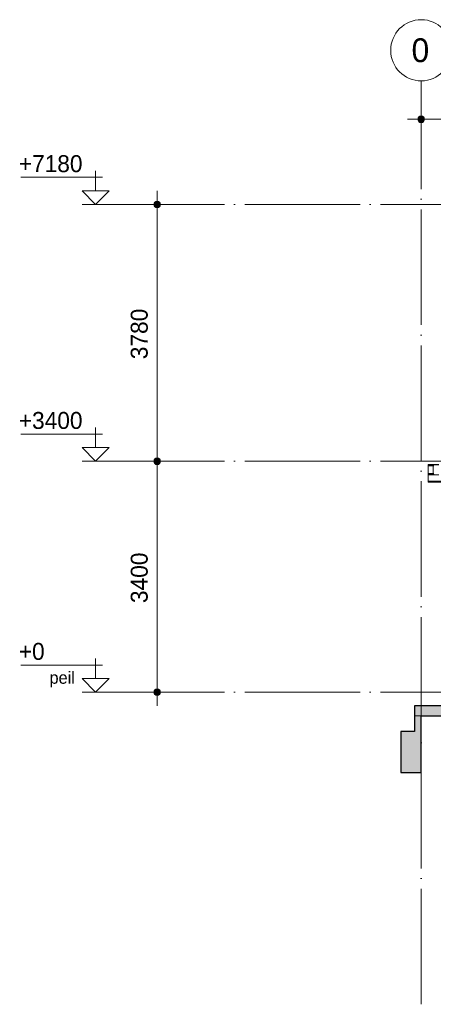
# Model space of a CAD drawing. Header units: millimetres. Extents: x 4517 to 474157, y -4632 to 9900.
# Tile 37 of 114: x 227336 to 233431, y -4594 to 9900. Entities that reach past the tile are written whole.
import ezdxf

# ---------------------------------------------------------------- set-up
doc = ezdxf.new("R2010")
doc.units = ezdxf.units.MM
for name, pattern in [('WSP_hartlijn', [800, 500, -100, 100, -100]), ('WSP_hhidden', [250, 150, -100]), ('WSP_stramienlijn', [2000, 1700, -150, 0, -150])]:
    doc.linetypes.add(name, pattern=pattern)
for name, color, linetype, lineweight in [('00_algemeen - hartlijn', 7, 'WSP_hartlijn', 13), ('00_maatvoering', 8, 'Continuous', 13), ('00_maatvoering-100', 8, 'Continuous', 13), ('07_stramien', 4, 'Continuous', 13), ('07_stramien - levels', 7, 'Continuous', 13), ('16_funderingsconstructies - voeten en balken -cut-', 3, 'Continuous', 25), ('23_vloeren', 2, 'Continuous', 18), ('23_vloeren - hatch', 1, 'Continuous', 18), ('23_vloeren -cut-', 3, 'Continuous', 25), ('28_hoofddraagconstructies - kolommen en liggers', 1, 'Continuous', 13), ('28_hoofddraagconstructies - kolommen en liggers - staal', 1, 'Continuous', 13), ('28_hoofddraagconstructies - kolommen en liggers - staal -cut-', 2, 'Continuous', 13)]:
    doc.layers.add(name, color=color, linetype=linetype, lineweight=lineweight)
doc.layers.add('16_funderingsconstructies - voeten en balken', color=2, linetype='Continuous')
doc.styles.add('Revittext', font='txt', dxfattribs={"height": 250})
doc.styles.add('Revittext_1', font='txt', dxfattribs={"height": 180})
doc.styles.add('Revittext_2', font='txt', dxfattribs={"height": 350})
doc.dimstyles.new('WSP_25_-_transparant', dxfattribs={"dimscale": 304.8, "dimtxt": 252.223969, "dimasz": 1.312336, "dimexe": 0.656168, "dimexo": 0.0625, "dimgap": 0.213255, "dimtad": 1, "dimdec": 0, "dimzin": 0, "dimdsep": 46, "dimtxsty": 'Revittext', "dimblk1": 'DOTSMALL', "dimblk2": 'DOTSMALL', "dimsah": 1, "dimcen": 0.09, "dimdle": 0.656168, "dimazin": 0, "dimtfac": 1, "dimtdec": 4, "dimtix": 1, "dimtmove": 0, "dimatfit": 3, "dimfxl": 0.656168, "dimfxlon": 1, "dimtvp": 1, "dimtolj": 1, "dimtzin": 0, "dimarcsym": 2})

# ---------------------------------------------------------------- blocks, each defined once
blk = doc.blocks.new('28_WSP_SF_staal - HE v21-0 - HE260B S355-1384947-as E')
at = {"layer": '00_algemeen - hartlijn'}
blk.add_line((2700, 3220), (2776, 3220), dxfattribs=at)
at = {"layer": '28_hoofddraagconstructies - kolommen en liggers', "linetype": 'WSP_hhidden'}
blk.add_line((2776, 3220), (2784, 3220), dxfattribs=at)
blk = doc.blocks.new('Level - Level _ description-214686-as E')
at = {"layer": '07_stramien - levels'}
for p, q in [((-2199, 200), (-2199, 496)), ((-3300, 400), (-2096, 400)), ((-2398, 200), (-2199, 0)), ((-2398, 200), (-2000, 200)), ((-2000, 200), (-2199, 0)), ((-2000, 0), (-2398, 0))]:
    blk.add_line(p, q, dxfattribs=at)
blk = doc.blocks.new('Level - Level-3995-as E')
at = {"layer": '07_stramien - levels'}
for p, q in [((-3300, 3800), (-2096, 3800)), ((-2199, 3600), (-2199, 3896)), ((-2398, 3600), (-2199, 3400)), ((-2398, 3600), (-2000, 3600)), ((-2000, 3600), (-2199, 3400)), ((-2000, 3400), (-2398, 3400))]:
    blk.add_line(p, q, dxfattribs=at)
blk = doc.blocks.new('Grid - Stramienbol 9_0mm-3500-as E')
at = {"layer": '07_stramien'}
blk.add_circle((5000, 9450), 450, dxfattribs=at)
blk = doc.blocks.new('DIMBLOCK67-as E')
at = {"layer": '00_maatvoering-100'}
h = blk.add_hatch(color=256, dxfattribs=at)
edge = h.paths.add_edge_path()
edge.add_arc((233252, 8434), 50, 0, 360)
h = blk.add_hatch(color=256, dxfattribs=at)
edge = h.paths.add_edge_path()
edge.add_arc((235652, 8434), 50, 0, 360)
for p, q in [((233252, 8634), (233252, 8234)), ((233252, 8434), (233252, 8634)), ((235652, 8634), (235652, 8234)), ((235652, 8434), (235652, 8634)), ((233052, 8434), (235652, 8434))]:
    blk.add_line(p, q, dxfattribs=at)
for centre in [(233252, 8434), (235652, 8434)]:
    blk.add_circle(centre, 50, dxfattribs=at)
at = {"layer": '00_maatvoering-100', "color": 0, "insert": (234064, 8823), "char_height": 250, "width": 931.29, "attachment_point": 1, "line_spacing_factor": 0.931288, "style": 'Revittext'}
blk.add_mtext('2400', dxfattribs=at)
blk = doc.blocks.new('_DotSmall')
at = {"color": 0, "linetype": 'ByBlock', "const_width": 0.5}
blk.add_lwpolyline([(-0.0625, 0, 1), (0.0625, 0, 1)], format="xyb", close=True, dxfattribs=at)
blk = doc.blocks.new('DIMBLOCK83-as E')
at = {"layer": '00_maatvoering-100'}
h = blk.add_hatch(color=256, dxfattribs=at)
edge = h.paths.add_edge_path()
edge.add_arc((229361, 7180), 50, 0, 360)
h = blk.add_hatch(color=256, dxfattribs=at)
edge = h.paths.add_edge_path()
edge.add_arc((229361, 3400), 50, 0, 360)
for p, q in [((229361, 7380), (229361, 3400)), ((229561, 7180), (229161, 7180)), ((229361, 7180), (229561, 7180)), ((229561, 3400), (229161, 3400)), ((229361, 3400), (229561, 3400))]:
    blk.add_line(p, q, dxfattribs=at)
for centre in [(229361, 7180), (229361, 3400)]:
    blk.add_circle(centre, 50, dxfattribs=at)
at = {"layer": '00_maatvoering-100', "color": 0, "insert": (228972, 4902), "char_height": 250, "width": 931.29, "attachment_point": 1, "rotation": 90, "line_spacing_factor": 0.931288, "style": 'Revittext'}
blk.add_mtext('3780', dxfattribs=at)
blk = doc.blocks.new('DIMBLOCK84-as E')
at = {"layer": '00_maatvoering-100'}
h = blk.add_hatch(color=256, dxfattribs=at)
edge = h.paths.add_edge_path()
edge.add_arc((229361, 3400), 50, 0, 360)
h = blk.add_hatch(color=256, dxfattribs=at)
edge = h.paths.add_edge_path()
edge.add_arc((229361, 0), 50, 0, 360)
for p, q in [((229561, 3400), (229161, 3400)), ((229361, 3400), (229361, -200)), ((229361, 3400), (229561, 3400)), ((229561, 0), (229161, 0)), ((229361, 0), (229561, 0))]:
    blk.add_line(p, q, dxfattribs=at)
for centre in [(229361, 3400), (229361, 0)]:
    blk.add_circle(centre, 50, dxfattribs=at)
at = {"layer": '00_maatvoering-100', "color": 0, "insert": (228972, 1312), "char_height": 250, "width": 931.29, "attachment_point": 1, "rotation": 90, "line_spacing_factor": 0.931288, "style": 'Revittext'}
blk.add_mtext('3400', dxfattribs=at)

msp = doc.modelspace()

# ---------------------------------------------------------------- hatches: boundary and pattern name
at = {"layer": '16_funderingsconstructies - voeten en balken'}
msp.add_hatch(color=90, dxfattribs=at).paths.add_polyline_path([(232952.3, -1180), (233252.3, -1180), (233252.3, -350), (233152.3, -350), (233152.3, -580), (232952.3, -580)])
at = {"layer": '23_vloeren - hatch'}
h = msp.add_hatch(color=10, dxfattribs=at)
h.paths.add_polyline_path([(281252.3, -350), (281352.3, -350), (281352.3, -200), (269152.3, -200), (269152.3, -350), (280010.6, -350)])
h.paths.add_polyline_path([(233152.3, -350), (259752.3, -350), (259752.3, -200), (233152.3, -200)])
at = {"layer": '28_hoofddraagconstructies - kolommen en liggers - staal'}
msp.add_hatch(color=256, dxfattribs=at).paths.add_polyline_path([(233352.3, 3198), (233512.3, 3198), (233512.3, 3207), (233450.3, 3207), (233439.7, 3211.4), (233435.3, 3222), (233435.3, 3326), (233439.7, 3336.6), (233450.3, 3341), (233512.3, 3341), (233512.3, 3350), (233352.3, 3350), (233352.3, 3341), (233414.3, 3341), (233424.9, 3336.6), (233429.3, 3326), (233429.3, 3222), (233424.9, 3211.4), (233414.3, 3207), (233352.3, 3207)])

# ---------------------------------------------------------------- linework, layer by layer
at = {"layer": '07_stramien', "linetype": 'WSP_stramienlijn'}
msp.add_line((233252.3, -4594.5), (233252.3, 9000), dxfattribs=at)
at = {"layer": '07_stramien - levels', "linetype": 'WSP_stramienlijn'}
for p, q in [((228652.3, 7180), (285868.6, 7180)), ((228652.3, 3400), (285868.6, 3400)), ((228652.3, 0), (285868.6, 0))]:
    msp.add_line(p, q, dxfattribs=at)
at = {"layer": '16_funderingsconstructies - voeten en balken', "color": 55, "lineweight": 18}
msp.add_line((233252.3, -350), (233152.3, -350), dxfattribs=at)
at = {"layer": '16_funderingsconstructies - voeten en balken -cut-', "color": 8}
for p, q in [((233152.3, -350), (233152.3, -580)), ((233252.3, -1180), (233252.3, -350)), ((233152.3, -580), (232952.3, -580)), ((232952.3, -580), (232952.3, -1180)), ((232952.3, -1180), (233252.3, -1180))]:
    msp.add_line(p, q, dxfattribs=at)
at = {"layer": '23_vloeren', "color": 55}
msp.add_line((233152.3, -350), (233252.3, -350), dxfattribs=at)
at = {"layer": '23_vloeren -cut-', "color": 8}
for p, q in [((259752.3, -200), (233152.3, -200)), ((233152.3, -200), (233152.3, -350)), ((233252.3, -350), (259652.3, -350))]:
    msp.add_line(p, q, dxfattribs=at)
at = {"layer": '28_hoofddraagconstructies - kolommen en liggers', "linetype": 'WSP_hhidden'}
msp.add_line((233426.6, 3332.5), (233437.9, 3332.5), dxfattribs=at)
for centre, start, end in [((233414.3, 3326), 0.73424, 89.26576), ((233414.3, 3222), 270.73424, 359.26576)]:
    msp.add_arc(centre, 15, start, end, dxfattribs=at)
at = {"layer": '28_hoofddraagconstructies - kolommen en liggers - staal'}
for p, q in [((233352.3, 3332.5), (233352.3, 3341)), ((233352.3, 3308.5), (233352.3, 3332.5)), ((233352.3, 3332.5), (233426.6, 3332.5)), ((233352.3, 3207), (233352.3, 3308.5)), ((233352.3, 3131.5), (233352.3, 3198)), ((233352.3, 3107.5), (233352.3, 3131.5)), ((233352.3, 3090), (233352.3, 3107.5)), ((233352.3, 3107.5), (259732.3, 3107.5)), ((233352.3, 3090), (259732.3, 3090))]:
    msp.add_line(p, q, dxfattribs=at)
at = {"layer": '28_hoofddraagconstructies - kolommen en liggers - staal -cut-'}
for p, q in [((233352.3, 3350), (233352.3, 3341)), ((233512.3, 3350), (233352.3, 3350)), ((233352.3, 3341), (233414.3, 3341)), ((233414.3, 3207), (233352.3, 3207)), ((233352.3, 3207), (233352.3, 3198)), ((233352.3, 3198), (233512.3, 3198)), ((233429.3, 3326), (233429.3, 3222))]:
    msp.add_line(p, q, dxfattribs=at)
for centre, start, end in [((233414.3, 3326), 0, 90), ((233414.3, 3222), 270, 0)]:
    msp.add_arc(centre, 15, start, end, dxfattribs=at)

# ---------------------------------------------------------------- block references
at = {"layer": '07_stramien'}
msp.add_blockref('Grid - Stramienbol 9_0mm-3500-as E', (228252.3, 0), dxfattribs=at)
at = {"layer": '07_stramien - levels'}
for name, p in [('Level - Level-3995-as E', (230652.3, 3780)), ('Level - Level-3995-as E', (230652.3, 0)), ('Level - Level _ description-214686-as E', (230652.3, 0))]:
    msp.add_blockref(name, p, dxfattribs=at)
at = {"layer": '28_hoofddraagconstructies - kolommen en liggers', "linetype": 'WSP_hhidden'}
msp.add_blockref('28_WSP_SF_staal - HE v21-0 - HE260B S355-1384947-as E', (230652.3, 0), dxfattribs=at)

# ---------------------------------------------------------------- texts
at = {"layer": '07_stramien', "insert": (233109.7, 9625.6), "char_height": 350, "width": 336.709, "attachment_point": 1, "style": 'Revittext_2'}
msp.add_mtext('0', dxfattribs=at)
at = {"layer": '07_stramien - levels', "attachment_point": 1}
for s, insert, char_height, width, style in [('+7180', (227322.5, 7905.7), 250, 1178.481, 'Revittext'), ('+3400', (227322.5, 4125.7), 250, 1178.481, 'Revittext'), ('+0', (227322.5, 725.7), 250, 481.012, 'Revittext'), ('peil', (227774.8, 304.4), 180, 440.928, 'Revittext_1')]:
    msp.add_mtext(s, dxfattribs=dict(at, insert=insert, char_height=char_height, width=width, style=style))

# ---------------------------------------------------------------- dimensions: what is measured, and where the dimension line sits
at = {"layer": '00_maatvoering'}
dim = msp.add_linear_dim(base=(235652.3, 8434.4), p1=(233252.3, 8634.4), p2=(235652.3, 8634.4), dimstyle='WSP_25_-_transparant', override={"dimpost": '<>', "dimfxl": 2400}, dxfattribs=at)
dim.commit()
dim.dimension.update_dxf_attribs({"geometry": 'DIMBLOCK67-as E', "text_midpoint": (234452.3, 8627.1)})
for base, p1, p2, override, picture, middle in [((229361.1, 3400), (229561.1, 7180), (229561.1, 3400), {"dimpost": '<>', "dimfxl": 3780}, 'DIMBLOCK83-as E', (229168.4, 5290)), ((229361.1, 0), (229561.1, 3400), (229561.1, 0), {"dimpost": '<>', "dimfxl": 3400}, 'DIMBLOCK84-as E', (229168.4, 1700))]:
    dim = msp.add_linear_dim(base=base, p1=p1, p2=p2, angle=90, dimstyle='WSP_25_-_transparant', override=override, dxfattribs=at)
    dim.commit()
    dim.dimension.update_dxf_attribs({"geometry": picture, "text_midpoint": middle})

doc.saveas('drawing.dxf')
